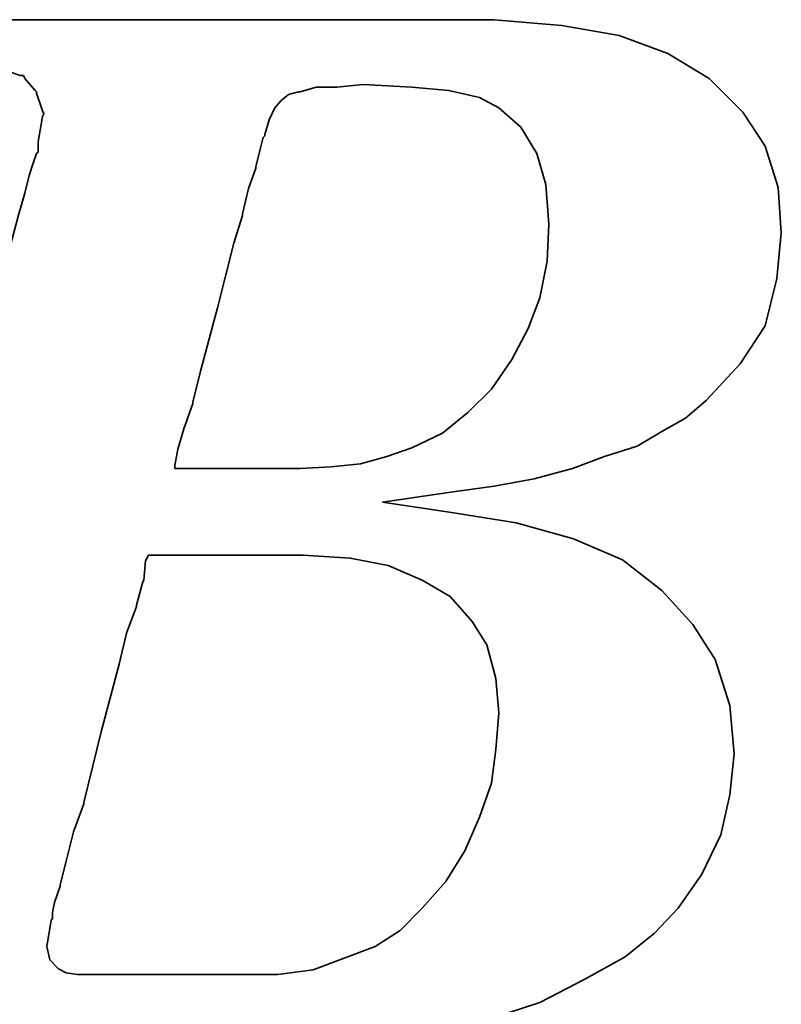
# Model space of a CAD drawing. Extents: x 21 to 593, y 36 to 130.
# Tile 41 of 54: x 142.83 to 144.18, y 79.7 to 81.43. Entities that reach past the tile are written whole.
import ezdxf

# ---------------------------------------------------------------- set-up
doc = ezdxf.new("R2010")
doc.units = 0
doc.header["$LTSCALE"] = 3
doc.header["$MEASUREMENT"] = 0
doc.layers.add('DIM', color=4, linetype='CONTINUOUS')
doc.layers.add('layer 1', color=7, linetype='CONTINUOUS')

# ---------------------------------------------------------------- blocks, each defined once
blk = doc.blocks.new('TBI MOTION logo(完整正式版)')
at = {"layer": 'layer 1', "color": 22, "lineweight": 35}
for points, knots in [([(-64.65375, -6.86375), (-64.65375, -6.86375), (-64.84375, -7.29625), (-64.84375, -7.29625), (-64.84375, -7.29625), (-64.84375, -7.29625), (-64.86875, -7.34375), (-64.86875, -7.34375), (-64.86875, -7.34375), (-64.86875, -7.34375), (-64.86875, -7.36875), (-64.86875, -7.36875), (-64.86875, -7.36875), (-64.86875, -7.36875), (-65.15375, -7.65375), (-65.15375, -7.65375), (-65.15375, -7.65375), (-65.15375, -7.65375), (-65.17875, -7.65375), (-65.17875, -7.65375), (-65.17875, -7.65375), (-65.17875, -7.65375), (-65.20375, -7.67875), (-65.20375, -7.67875), (-65.20375, -7.67875), (-65.20375, -7.67875), (-65.58875, -7.87125), (-65.58875, -7.87125), (-65.58875, -7.87125), (-65.58875, -7.87125), (-65.63375, -7.87125), (-65.63375, -7.87125), (-65.63375, -7.87125), (-65.63375, -7.87125), (-65.65875, -7.89375), (-65.65875, -7.89375), (-65.65875, -7.89375), (-65.65875, -7.89375), (-66.09375, -7.94375), (-66.09375, -7.94375), (-66.09375, -7.94375), (-66.09375, -7.94375), (-66.11375, -7.94375), (-66.11375, -7.94375), (-66.11375, -7.94375), (-66.11375, -7.94375), (-66.16375, -7.94375), (-66.16375, -7.94375), (-66.16375, -7.94375), (-66.16375, -7.94375), (-66.30875, -7.94375), (-66.30875, -7.94375), (-66.30875, -7.94375), (-66.30875, -7.94375), (-66.69375, -7.94375), (-66.69375, -7.94375), (-66.69375, -7.94375), (-66.69375, -7.94375), (-67.07375, -7.94375), (-67.07375, -7.94375), (-67.07375, -7.94375), (-67.07375, -7.94375), (-67.12375, -7.94375), (-67.12375, -7.94375), (-67.12375, -7.94375), (-67.12375, -7.94375), (-67.12375, -7.96625), (-67.12375, -7.96625), (-67.12375, -7.96625), (-67.12375, -7.96625), (-67.14875, -7.99125), (-67.14875, -7.99125), (-67.14875, -7.99125), (-67.14875, -7.99125), (-67.24375, -8.34875), (-67.24375, -8.34875), (-67.24375, -8.34875), (-67.24375, -8.34875), (-67.31375, -8.68625), (-67.31375, -8.68625), (-67.31375, -8.68625), (-67.31375, -8.68625), (-67.26875, -8.68625), (-67.26875, -8.68625), (-67.26875, -8.68625), (-67.26875, -8.68625), (-67.07375, -8.68625), (-67.07375, -8.68625), (-67.07375, -8.68625), (-67.07375, -8.68625), (-66.54875, -8.68625), (-66.54875, -8.68625), (-66.54875, -8.68625), (-66.54875, -8.68625), (-65.82625, -8.68625), (-65.82625, -8.68625), (-65.82625, -8.68625), (-65.82625, -8.68625), (-65.01375, -8.68625), (-65.01375, -8.68625), (-65.01375, -8.68625), (-65.01375, -8.68625), (-64.05375, -8.68625), (-64.05375, -8.68625), (-64.05375, -8.68625), (-64.05375, -8.68625), (-62.08375, -8.68625), (-62.08375, -8.68625), (-62.08375, -8.68625), (-62.08375, -8.68625), (-60.06875, -8.68625), (-60.06875, -8.68625), (-60.06875, -8.68625), (-60.06875, -8.68625), (-59.10875, -8.68625), (-59.10875, -8.68625), (-59.10875, -8.68625), (-59.10875, -8.68625), (-58.29375, -8.68625), (-58.29375, -8.68625), (-58.29375, -8.68625), (-58.29375, -8.68625), (-57.57375, -8.68625), (-57.57375, -8.68625), (-57.57375, -8.68625), (-57.57375, -8.68625), (-57.04875, -8.68625), (-57.04875, -8.68625), (-57.04875, -8.68625), (-57.04875, -8.68625), (-56.85375, -8.68625), (-56.85375, -8.68625), (-56.85375, -8.68625), (-56.85375, -8.68625), (-56.70875, -8.68625), (-56.70875, -8.68625), (-56.70875, -8.68625), (-56.70875, -8.68625), (-56.61375, -8.68625), (-56.61375, -8.68625), (-56.61375, -8.68625), (-56.61375, -8.68625), (-56.56875, -8.68625), (-56.56875, -8.68625), (-56.56875, -8.68625), (-56.56875, -8.68625), (-55.65375, -8.63875), (-55.65375, -8.63875), (-55.65375, -8.63875), (-55.65375, -8.63875), (-54.76875, -8.51875), (-54.76875, -8.51875), (-54.76875, -8.51875), (-54.76875, -8.51875), (-53.90375, -8.30375), (-53.90375, -8.30375), (-53.90375, -8.30375), (-53.90375, -8.30375), (-53.08875, -8.03875), (-53.08875, -8.03875), (-53.08875, -8.03875), (-53.08875, -8.03875), (-52.34375, -7.65375), (-52.34375, -7.65375), (-52.34375, -7.65375), (-52.34375, -7.65375), (-51.69875, -7.29625), (-51.69875, -7.29625), (-51.69875, -7.29625), (-51.69875, -7.29625), (-51.21875, -6.91125), (-51.21875, -6.91125), (-51.21875, -6.91125), (-51.21875, -6.91125), (-50.83375, -6.50375), (-50.83375, -6.50375), (-50.83375, -6.50375), (-50.83375, -6.50375), (-50.44875, -5.94875), (-50.44875, -5.94875), (-50.44875, -5.94875), (-50.44875, -5.94875), (-50.13875, -5.30375), (-50.13875, -5.30375), (-50.13875, -5.30375), (-50.13875, -5.30375), (-49.99375, -4.65375), (-49.99375, -4.65375), (-49.99375, -4.65375), (-49.99375, -4.65375), (-49.92375, -3.98375), (-49.92375, -3.98375), (-49.92375, -3.98375), (-49.92375, -3.98375), (-49.99375, -3.19374), (-49.99375, -3.19374), (-49.99375, -3.19374), (-49.99375, -3.19374), (-50.23374, -2.44874), (-50.23374, -2.44874), (-50.23374, -2.44874), (-50.23374, -2.44874), (-50.59375, -1.87374), (-50.59375, -1.87374), (-50.59375, -1.87374), (-50.59375, -1.87374), (-51.09875, -1.31874), (-51.09875, -1.31874), (-51.09875, -1.31874), (-51.09875, -1.31874), (-51.74375, -0.81875), (-51.74375, -0.81875), (-51.74375, -0.81875), (-51.74375, -0.81875), (-52.53875, -0.48125), (-52.53875, -0.48125), (-52.53875, -0.48125), (-52.53875, -0.48125), (-53.47375, -0.21875), (-53.47375, -0.21875), (-53.47375, -0.21875), (-53.47375, -0.21875), (-54.52875, -0.04874), (-54.52875, -0.04874), (-54.52875, -0.04874), (-54.52875, -0.04874), (-55.65375, 0.12125), (-55.65375, 0.12125), (-55.65375, 0.12125), (-55.65375, 0.12125), (-54.50375, 0.28624), (-54.50375, 0.28624), (-54.50375, 0.28624), (-54.50375, 0.28624), (-53.83375, 0.38124), (-53.83375, 0.38124), (-53.83375, 0.38124), (-53.83375, 0.38124), (-53.18375, 0.50125), (-53.18375, 0.50125), (-53.18375, 0.50125), (-53.18375, 0.50125), (-52.55875, 0.66874), (-52.55875, 0.66874), (-52.55875, 0.66874), (-52.55875, 0.66874), (-52.03375, 0.86124), (-52.03375, 0.86124), (-52.03375, 0.86124), (-52.03375, 0.86124), (-51.50374, 1.03124), (-51.50374, 1.03124), (-51.50374, 1.03124), (-51.50374, 1.03124), (-51.09875, 1.27125), (-51.09875, 1.27125), (-51.09875, 1.27125), (-51.09875, 1.27125), (-50.71375, 1.48624), (-50.71375, 1.48624), (-50.71375, 1.48624), (-50.71375, 1.48624), (-50.37625, 1.77625), (-50.37625, 1.77625), (-50.37625, 1.77625), (-50.37625, 1.77625), (-49.82375, 2.37625), (-49.82375, 2.37625), (-49.82375, 2.37625), (-49.82375, 2.37625), (-49.41875, 2.99625), (-49.41875, 2.99625), (-49.41875, 2.99625), (-49.41875, 2.99625), (-49.22375, 3.76625), (-49.22375, 3.76625), (-49.22375, 3.76625), (-49.22375, 3.76625), (-49.15375, 4.50874), (-49.15375, 4.50874), (-49.15375, 4.50874), (-49.15375, 4.50874), (-49.20375, 5.25125), (-49.20375, 5.25125), (-49.20375, 5.25125), (-49.20375, 5.25125), (-49.41875, 5.92625), (-49.41875, 5.92625), (-49.41875, 5.92625), (-49.41875, 5.92625), (-49.77875, 6.47625), (-49.77875, 6.47625), (-49.77875, 6.47625), (-49.77875, 6.47625), (-50.33125, 7.02624), (-50.33125, 7.02624), (-50.33125, 7.02624), (-50.33125, 7.02624), (-51.00125, 7.43625), (-51.00125, 7.43625), (-51.00125, 7.43625), (-51.00125, 7.43625), (-51.79375, 7.72625), (-51.79375, 7.72625), (-51.79375, 7.72625), (-51.79375, 7.72625), (-52.72875, 7.89124), (-52.72875, 7.89124), (-52.72875, 7.89124), (-52.72875, 7.89124), (-53.83375, 7.98625), (-53.83375, 7.98625), (-53.83375, 7.98625), (-53.83375, 7.98625), (-53.92875, 7.98625), (-53.92875, 7.98625), (-53.92875, 7.98625), (-53.92875, 7.98625), (-54.26375, 7.98625), (-54.26375, 7.98625), (-54.26375, 7.98625), (-54.26375, 7.98625), (-54.74375, 7.98625), (-54.74375, 7.98625), (-54.74375, 7.98625), (-54.74375, 7.98625), (-55.36875, 7.98625), (-55.36875, 7.98625), (-55.36875, 7.98625), (-55.36875, 7.98625), (-56.13375, 7.98625), (-56.13375, 7.98625), (-56.13375, 7.98625), (-56.13375, 7.98625), (-56.94875, 7.98625), (-56.94875, 7.98625), (-56.94875, 7.98625), (-56.94875, 7.98625), (-58.77625, 7.98625), (-58.77625, 7.98625), (-58.77625, 7.98625), (-58.77625, 7.98625), (-60.59875, 7.98625), (-60.59875, 7.98625), (-60.59875, 7.98625), (-60.59875, 7.98625), (-61.41375, 7.98625), (-61.41375, 7.98625), (-61.41375, 7.98625), (-61.41375, 7.98625), (-62.17875, 7.98625), (-62.17875, 7.98625), (-62.17875, 7.98625), (-62.17875, 7.98625), (-62.80375, 7.98625), (-62.80375, 7.98625), (-62.80375, 7.98625), (-62.80375, 7.98625), (-63.30625, 7.98625), (-63.30625, 7.98625), (-63.30625, 7.98625), (-63.30625, 7.98625), (-63.57375, 7.98625), (-63.57375, 7.98625), (-63.57375, 7.98625), (-63.57375, 7.98625), (-63.57375, 7.96375), (-63.57375, 7.96375), (-63.57375, 7.96375), (-63.57375, 7.96375), (-63.59875, 7.94125), (-63.59875, 7.94125), (-63.59875, 7.94125), (-63.59875, 7.94125), (-63.69375, 7.55625), (-63.69375, 7.55625), (-63.69375, 7.55625), (-63.69375, 7.55625), (-63.76375, 7.24624), (-63.76375, 7.24624), (-63.76375, 7.24624), (-63.76375, 7.24624), (-63.23875, 7.24624), (-63.23875, 7.24624), (-63.23875, 7.24624), (-63.23875, 7.24624), (-62.75875, 7.24624), (-62.75875, 7.24624), (-62.75875, 7.24624), (-62.75875, 7.24624), (-62.61125, 7.24624), (-62.61125, 7.24624), (-62.61125, 7.24624), (-62.61125, 7.24624), (-62.56625, 7.24624), (-62.56625, 7.24624), (-62.56625, 7.24624), (-62.56625, 7.24624), (-62.22875, 7.24624), (-62.22875, 7.24624), (-62.22875, 7.24624), (-62.22875, 7.24624), (-62.20375, 7.24624), (-62.20375, 7.24624), (-62.20375, 7.24624), (-62.20375, 7.24624), (-62.17875, 7.21875), (-62.17875, 7.21875), (-62.17875, 7.21875), (-62.17875, 7.21875), (-61.96375, 7.17125), (-61.96375, 7.17125), (-61.96375, 7.17125), (-61.96375, 7.17125), (-61.72375, 7.12624), (-61.72375, 7.12624), (-61.72375, 7.12624), (-61.72375, 7.12624), (-61.70375, 7.12624), (-61.70375, 7.12624), (-61.70375, 7.12624), (-61.70375, 7.12624), (-61.55875, 7.07624), (-61.55875, 7.07624), (-61.55875, 7.07624), (-61.55875, 7.07624), (-61.50875, 7.07624), (-61.50875, 7.07624), (-61.50875, 7.07624), (-61.50875, 7.07624), (-61.48375, 7.02624), (-61.48375, 7.02624), (-61.48375, 7.02624), (-61.48375, 7.02624), (-61.31875, 6.83375), (-61.31875, 6.83375), (-61.31875, 6.83375), (-61.31875, 6.83375), (-61.29375, 6.81125), (-61.29375, 6.81125), (-61.29375, 6.81125), (-61.29375, 6.81125), (-61.29375, 6.78625), (-61.29375, 6.78625), (-61.29375, 6.78625), (-61.29375, 6.78625), (-61.19875, 6.50124), (-61.19875, 6.50124), (-61.19875, 6.50124), (-61.19875, 6.50124), (-61.17375, 6.45124), (-61.17375, 6.45124), (-61.17375, 6.45124), (-61.17375, 6.45124), (-61.19875, 6.40625), (-61.19875, 6.40625), (-61.19875, 6.40625), (-61.19875, 6.40625), (-61.26875, 5.99624), (-61.26875, 5.99624), (-61.26875, 5.99624), (-61.26875, 5.99624), (-61.26875, 5.85125), (-61.26875, 5.85125), (-61.26875, 5.85125), (-61.26875, 5.85125), (-61.26875, 5.82625), (-61.26875, 5.82625), (-61.26875, 5.82625), (-61.26875, 5.82625), (-61.29375, 5.80625), (-61.29375, 5.80625), (-61.29375, 5.80625), (-61.29375, 5.80625), (-61.34125, 5.66125), (-61.34125, 5.66125), (-61.34125, 5.66125), (-61.34125, 5.66125), (-61.41375, 5.44625), (-61.41375, 5.44625), (-61.41375, 5.44625), (-61.41375, 5.44625), (-61.48375, 5.15625), (-61.48375, 5.15625), (-61.48375, 5.15625), (-61.48375, 5.15625), (-61.58375, 4.82124), (-61.58375, 4.82124), (-61.58375, 4.82124), (-61.58375, 4.82124), (-61.79875, 4.00375), (-61.79875, 4.00375), (-61.79875, 4.00375), (-61.79875, 4.00375), (-62.05875, 2.99625), (-62.05875, 2.99625), (-62.05875, 2.99625), (-62.05875, 2.99625), (-62.34875, 1.91625), (-62.34875, 1.91625), (-62.34875, 1.91625), (-62.34875, 1.91625), (-62.97375, -0.41124), (-62.97375, -0.41124), (-62.97375, -0.41124), (-62.97375, -0.41124), (-63.59875, -2.75875), (-63.59875, -2.75875), (-63.59875, -2.75875), (-63.59875, -2.75875), (-63.88375, -3.86374), (-63.88375, -3.86374), (-63.88375, -3.86374), (-63.88375, -3.86374), (-64.14875, -4.82374), (-64.14875, -4.82374), (-64.14875, -4.82374), (-64.14875, -4.82374), (-64.36375, -5.64125), (-64.36375, -5.64125), (-64.36375, -5.64125), (-64.36375, -5.64125), (-64.43625, -5.97625), (-64.43625, -5.97625), (-64.43625, -5.97625), (-64.43625, -5.97625), (-64.50875, -6.28625), (-64.50875, -6.28625), (-64.50875, -6.28625), (-64.50875, -6.28625), (-64.50875, -6.30875), (-64.50875, -6.30875), (-64.50875, -6.30875), (-64.50875, -6.30875), (-64.57875, -6.50375), (-64.57875, -6.50375), (-64.57875, -6.50375), (-64.57875, -6.50375), (-64.62875, -6.69625), (-64.62875, -6.69625), (-64.62875, -6.69625), (-64.62875, -6.69625), (-64.62875, -6.76875), (-64.62875, -6.76875), (-64.62875, -6.76875), (-64.62875, -6.76875), (-64.62875, -6.81375), (-64.62875, -6.81375), (-64.62875, -6.81375), (-64.62875, -6.81375), (-64.62875, -6.83875), (-64.62875, -6.83875), (-64.62875, -6.83875), (-64.62875, -6.83875), (-64.65375, -6.86375), (-64.65375, -6.86375)], [0, 0, 0, 0, 0.00719424, 0.00719424, 0.00719424, 0.00719424, 0.01438849, 0.01438849, 0.01438849, 0.01438849, 0.02158273, 0.02158273, 0.02158273, 0.02158273, 0.02877698, 0.02877698, 0.02877698, 0.02877698, 0.03597122, 0.03597122, 0.03597122, 0.03597122, 0.04316547, 0.04316547, 0.04316547, 0.04316547, 0.05035971, 0.05035971, 0.05035971, 0.05035971, 0.05755396, 0.05755396, 0.05755396, 0.05755396, 0.0647482, 0.0647482, 0.0647482, 0.0647482, 0.07194245, 0.07194245, 0.07194245, 0.07194245, 0.07913669, 0.07913669, 0.07913669, 0.07913669, 0.08633094, 0.08633094, 0.08633094, 0.08633094, 0.09352518, 0.09352518, 0.09352518, 0.09352518, 0.10071942, 0.10071942, 0.10071942, 0.10071942, 0.10791367, 0.10791367, 0.10791367, 0.10791367, 0.11510791, 0.11510791, 0.11510791, 0.11510791, 0.12230216, 0.12230216, 0.12230216, 0.12230216, 0.1294964, 0.1294964, 0.1294964, 0.1294964, 0.13669065, 0.13669065, 0.13669065, 0.13669065, 0.14388489, 0.14388489, 0.14388489, 0.14388489, 0.15107914, 0.15107914, 0.15107914, 0.15107914, 0.15827338, 0.15827338, 0.15827338, 0.15827338, 0.16546763, 0.16546763, 0.16546763, 0.16546763, 0.17266187, 0.17266187, 0.17266187, 0.17266187, 0.17985612, 0.17985612, 0.17985612, 0.17985612, 0.18705036, 0.18705036, 0.18705036, 0.18705036, 0.1942446, 0.1942446, 0.1942446, 0.1942446, 0.20143885, 0.20143885, 0.20143885, 0.20143885, 0.20863309, 0.20863309, 0.20863309, 0.20863309, 0.21582734, 0.21582734, 0.21582734, 0.21582734, 0.22302158, 0.22302158, 0.22302158, 0.22302158, 0.23021583, 0.23021583, 0.23021583, 0.23021583, 0.23741007, 0.23741007, 0.23741007, 0.23741007, 0.24460432, 0.24460432, 0.24460432, 0.24460432, 0.25179856, 0.25179856, 0.25179856, 0.25179856, 0.25899281, 0.25899281, 0.25899281, 0.25899281, 0.26618705, 0.26618705, 0.26618705, 0.26618705, 0.27338129, 0.27338129, 0.27338129, 0.27338129, 0.28057554, 0.28057554, 0.28057554, 0.28057554, 0.28776978, 0.28776978, 0.28776978, 0.28776978, 0.29496403, 0.29496403, 0.29496403, 0.29496403, 0.30215827, 0.30215827, 0.30215827, 0.30215827, 0.30935252, 0.30935252, 0.30935252, 0.30935252, 0.31654676, 0.31654676, 0.31654676, 0.31654676, 0.32374101, 0.32374101, 0.32374101, 0.32374101, 0.33093525, 0.33093525, 0.33093525, 0.33093525, 0.3381295, 0.3381295, 0.3381295, 0.3381295, 0.34532374, 0.34532374, 0.34532374, 0.34532374, 0.35251799, 0.35251799, 0.35251799, 0.35251799, 0.35971223, 0.35971223, 0.35971223, 0.35971223, 0.36690647, 0.36690647, 0.36690647, 0.36690647, 0.37410072, 0.37410072, 0.37410072, 0.37410072, 0.38129496, 0.38129496, 0.38129496, 0.38129496, 0.38848921, 0.38848921, 0.38848921, 0.38848921, 0.39568345, 0.39568345, 0.39568345, 0.39568345, 0.4028777, 0.4028777, 0.4028777, 0.4028777, 0.41007194, 0.41007194, 0.41007194, 0.41007194, 0.41726619, 0.41726619, 0.41726619, 0.41726619, 0.42446043, 0.42446043, 0.42446043, 0.42446043, 0.43165468, 0.43165468, 0.43165468, 0.43165468, 0.43884892, 0.43884892, 0.43884892, 0.43884892, 0.44604317, 0.44604317, 0.44604317, 0.44604317, 0.45323741, 0.45323741, 0.45323741, 0.45323741, 0.46043165, 0.46043165, 0.46043165, 0.46043165, 0.4676259, 0.4676259, 0.4676259, 0.4676259, 0.47482014, 0.47482014, 0.47482014, 0.47482014, 0.48201439, 0.48201439, 0.48201439, 0.48201439, 0.48920863, 0.48920863, 0.48920863, 0.48920863, 0.49640288, 0.49640288, 0.49640288, 0.49640288, 0.50359712, 0.50359712, 0.50359712, 0.50359712, 0.51079137, 0.51079137, 0.51079137, 0.51079137, 0.51798561, 0.51798561, 0.51798561, 0.51798561, 0.52517986, 0.52517986, 0.52517986, 0.52517986, 0.5323741, 0.5323741, 0.5323741, 0.5323741, 0.53956835, 0.53956835, 0.53956835, 0.53956835, 0.54676259, 0.54676259, 0.54676259, 0.54676259, 0.55395683, 0.55395683, 0.55395683, 0.55395683, 0.56115108, 0.56115108, 0.56115108, 0.56115108, 0.56834532, 0.56834532, 0.56834532, 0.56834532, 0.57553957, 0.57553957, 0.57553957, 0.57553957, 0.58273381, 0.58273381, 0.58273381, 0.58273381, 0.58992806, 0.58992806, 0.58992806, 0.58992806, 0.5971223, 0.5971223, 0.5971223, 0.5971223, 0.60431655, 0.60431655, 0.60431655, 0.60431655, 0.61151079, 0.61151079, 0.61151079, 0.61151079, 0.61870504, 0.61870504, 0.61870504, 0.61870504, 0.62589928, 0.62589928, 0.62589928, 0.62589928, 0.63309353, 0.63309353, 0.63309353, 0.63309353, 0.64028777, 0.64028777, 0.64028777, 0.64028777, 0.64748201, 0.64748201, 0.64748201, 0.64748201, 0.65467626, 0.65467626, 0.65467626, 0.65467626, 0.6618705, 0.6618705, 0.6618705, 0.6618705, 0.66906475, 0.66906475, 0.66906475, 0.66906475, 0.67625899, 0.67625899, 0.67625899, 0.67625899, 0.68345324, 0.68345324, 0.68345324, 0.68345324, 0.69064748, 0.69064748, 0.69064748, 0.69064748, 0.69784173, 0.69784173, 0.69784173, 0.69784173, 0.70503597, 0.70503597, 0.70503597, 0.70503597, 0.71223022, 0.71223022, 0.71223022, 0.71223022, 0.71942446, 0.71942446, 0.71942446, 0.71942446, 0.72661871, 0.72661871, 0.72661871, 0.72661871, 0.73381295, 0.73381295, 0.73381295, 0.73381295, 0.74100719, 0.74100719, 0.74100719, 0.74100719, 0.74820144, 0.74820144, 0.74820144, 0.74820144, 0.75539568, 0.75539568, 0.75539568, 0.75539568, 0.76258993, 0.76258993, 0.76258993, 0.76258993, 0.76978417, 0.76978417, 0.76978417, 0.76978417, 0.77697842, 0.77697842, 0.77697842, 0.77697842, 0.78417266, 0.78417266, 0.78417266, 0.78417266, 0.79136691, 0.79136691, 0.79136691, 0.79136691, 0.79856115, 0.79856115, 0.79856115, 0.79856115, 0.8057554, 0.8057554, 0.8057554, 0.8057554, 0.81294964, 0.81294964, 0.81294964, 0.81294964, 0.82014388, 0.82014388, 0.82014388, 0.82014388, 0.82733813, 0.82733813, 0.82733813, 0.82733813, 0.83453237, 0.83453237, 0.83453237, 0.83453237, 0.84172662, 0.84172662, 0.84172662, 0.84172662, 0.84892086, 0.84892086, 0.84892086, 0.84892086, 0.85611511, 0.85611511, 0.85611511, 0.85611511, 0.86330935, 0.86330935, 0.86330935, 0.86330935, 0.8705036, 0.8705036, 0.8705036, 0.8705036, 0.87769784, 0.87769784, 0.87769784, 0.87769784, 0.88489209, 0.88489209, 0.88489209, 0.88489209, 0.89208633, 0.89208633, 0.89208633, 0.89208633, 0.89928058, 0.89928058, 0.89928058, 0.89928058, 0.90647482, 0.90647482, 0.90647482, 0.90647482, 0.91366906, 0.91366906, 0.91366906, 0.91366906, 0.92086331, 0.92086331, 0.92086331, 0.92086331, 0.92805755, 0.92805755, 0.92805755, 0.92805755, 0.9352518, 0.9352518, 0.9352518, 0.9352518, 0.94244604, 0.94244604, 0.94244604, 0.94244604, 0.94964029, 0.94964029, 0.94964029, 0.94964029, 0.95683453, 0.95683453, 0.95683453, 0.95683453, 0.96402878, 0.96402878, 0.96402878, 0.96402878, 0.97122302, 0.97122302, 0.97122302, 0.97122302, 0.97841727, 0.97841727, 0.97841727, 0.97841727, 0.98561151, 0.98561151, 0.98561151, 0.98561151, 0.99280576, 0.99280576, 0.99280576, 0.99280576, 1, 1, 1, 1]), ([(-57.50375, 6.35625), (-57.50375, 6.35625), (-57.57375, 6.11625), (-57.57375, 6.11625), (-57.57375, 6.11625), (-57.57375, 6.11625), (-57.57375, 6.09125), (-57.57375, 6.09125), (-57.57375, 6.09125), (-57.57375, 6.09125), (-57.59875, 6.06625), (-57.59875, 6.06625), (-57.59875, 6.06625), (-57.59875, 6.06625), (-57.64875, 5.87625), (-57.64875, 5.87625), (-57.64875, 5.87625), (-57.64875, 5.87625), (-57.71875, 5.58875), (-57.71875, 5.58875), (-57.71875, 5.58875), (-57.71875, 5.58875), (-57.71875, 5.56625), (-57.71875, 5.56625), (-57.71875, 5.56625), (-57.71875, 5.56625), (-57.83875, 5.23125), (-57.83875, 5.23125), (-57.83875, 5.23125), (-57.83875, 5.23125), (-57.93625, 4.82124), (-57.93625, 4.82124), (-57.93625, 4.82124), (-57.93625, 4.82124), (-57.93625, 4.79624), (-57.93625, 4.79624), (-57.93625, 4.79624), (-57.93625, 4.79624), (-58.07875, 4.34125), (-58.07875, 4.34125), (-58.07875, 4.34125), (-58.07875, 4.34125), (-58.34375, 3.28625), (-58.34375, 3.28625), (-58.34375, 3.28625), (-58.34375, 3.28625), (-58.62875, 2.23124), (-58.62875, 2.23124), (-58.62875, 2.23124), (-58.62875, 2.23124), (-58.74875, 1.75125), (-58.74875, 1.75125), (-58.74875, 1.75125), (-58.74875, 1.75125), (-58.74875, 1.72625), (-58.74875, 1.72625), (-58.74875, 1.72625), (-58.74875, 1.72625), (-58.89375, 1.31625), (-58.89375, 1.31625), (-58.89375, 1.31625), (-58.89375, 1.31625), (-58.98875, 0.98124), (-58.98875, 0.98124), (-58.98875, 0.98124), (-58.98875, 0.98124), (-59.03875, 0.71625), (-59.03875, 0.71625), (-59.03875, 0.71625), (-59.03875, 0.71625), (-59.03875, 0.66874), (-59.03875, 0.66874), (-59.03875, 0.66874), (-59.03875, 0.66874), (-58.91875, 0.66874), (-58.91875, 0.66874), (-58.91875, 0.66874), (-58.91875, 0.66874), (-58.53375, 0.66874), (-58.53375, 0.66874), (-58.53375, 0.66874), (-58.53375, 0.66874), (-58.10375, 0.66874), (-58.10375, 0.66874), (-58.10375, 0.66874), (-58.10375, 0.66874), (-57.66875, 0.66874), (-57.66875, 0.66874), (-57.66875, 0.66874), (-57.66875, 0.66874), (-57.33375, 0.66874), (-57.33375, 0.66874), (-57.33375, 0.66874), (-57.33375, 0.66874), (-57.09375, 0.66874), (-57.09375, 0.66874), (-57.09375, 0.66874), (-57.09375, 0.66874), (-56.99875, 0.66874), (-56.99875, 0.66874), (-56.99875, 0.66874), (-56.99875, 0.66874), (-56.49375, 0.69374), (-56.49375, 0.69374), (-56.49375, 0.69374), (-56.49375, 0.69374), (-56.01375, 0.74374), (-56.01375, 0.74374), (-56.01375, 0.74374), (-56.01375, 0.74374), (-55.58375, 0.86124), (-55.58375, 0.86124), (-55.58375, 0.86124), (-55.58375, 0.86124), (-55.17375, 1.00624), (-55.17375, 1.00624), (-55.17375, 1.00624), (-55.17375, 1.00624), (-54.67375, 1.24625), (-54.67375, 1.24625), (-54.67375, 1.24625), (-54.67375, 1.24625), (-54.26375, 1.58124), (-54.26375, 1.58124), (-54.26375, 1.58124), (-54.26375, 1.58124), (-53.87875, 1.96374), (-53.87875, 1.96374), (-53.87875, 1.96374), (-53.87875, 1.96374), (-53.54375, 2.44625), (-53.54375, 2.44625), (-53.54375, 2.44625), (-53.54375, 2.44625), (-53.27875, 2.95125), (-53.27875, 2.95125), (-53.27875, 2.95125), (-53.27875, 2.95125), (-53.08875, 3.45124), (-53.08875, 3.45124), (-53.08875, 3.45124), (-53.08875, 3.45124), (-52.96875, 4.05124), (-52.96875, 4.05124), (-52.96875, 4.05124), (-52.96875, 4.05124), (-52.94375, 4.65125), (-52.94375, 4.65125), (-52.94375, 4.65125), (-52.94375, 4.65125), (-52.99375, 5.30125), (-52.99375, 5.30125), (-52.99375, 5.30125), (-52.99375, 5.30125), (-53.13875, 5.80625), (-53.13875, 5.80625), (-53.13875, 5.80625), (-53.13875, 5.80625), (-53.39875, 6.23625), (-53.39875, 6.23625), (-53.39875, 6.23625), (-53.39875, 6.23625), (-53.75875, 6.54875), (-53.75875, 6.54875), (-53.75875, 6.54875), (-53.75875, 6.54875), (-54.07375, 6.71625), (-54.07375, 6.71625), (-54.07375, 6.71625), (-54.07375, 6.71625), (-54.57375, 6.83375), (-54.57375, 6.83375), (-54.57375, 6.83375), (-54.57375, 6.83375), (-55.17375, 6.88625), (-55.17375, 6.88625), (-55.17375, 6.88625), (-55.17375, 6.88625), (-55.96875, 6.93125), (-55.96875, 6.93125), (-55.96875, 6.93125), (-55.96875, 6.93125), (-56.39875, 6.88625), (-56.39875, 6.88625), (-56.39875, 6.88625), (-56.39875, 6.88625), (-56.42125, 6.88625), (-56.42125, 6.88625), (-56.42125, 6.88625), (-56.42125, 6.88625), (-56.73375, 6.88625), (-56.73375, 6.88625), (-56.73375, 6.88625), (-56.73375, 6.88625), (-56.99875, 6.81125), (-56.99875, 6.81125), (-56.99875, 6.81125), (-56.99875, 6.81125), (-57.02375, 6.81125), (-57.02375, 6.81125), (-57.02375, 6.81125), (-57.02375, 6.81125), (-57.18875, 6.76625), (-57.18875, 6.76625), (-57.18875, 6.76625), (-57.18875, 6.76625), (-57.30875, 6.66625), (-57.30875, 6.66625), (-57.30875, 6.66625), (-57.30875, 6.66625), (-57.40875, 6.54875), (-57.40875, 6.54875), (-57.40875, 6.54875), (-57.40875, 6.54875), (-57.50375, 6.35625), (-57.50375, 6.35625)], [0, 0, 0, 0, 0.01851852, 0.01851852, 0.01851852, 0.01851852, 0.03703704, 0.03703704, 0.03703704, 0.03703704, 0.05555556, 0.05555556, 0.05555556, 0.05555556, 0.07407407, 0.07407407, 0.07407407, 0.07407407, 0.09259259, 0.09259259, 0.09259259, 0.09259259, 0.11111111, 0.11111111, 0.11111111, 0.11111111, 0.12962963, 0.12962963, 0.12962963, 0.12962963, 0.14814815, 0.14814815, 0.14814815, 0.14814815, 0.16666667, 0.16666667, 0.16666667, 0.16666667, 0.18518519, 0.18518519, 0.18518519, 0.18518519, 0.2037037, 0.2037037, 0.2037037, 0.2037037, 0.22222222, 0.22222222, 0.22222222, 0.22222222, 0.24074074, 0.24074074, 0.24074074, 0.24074074, 0.25925926, 0.25925926, 0.25925926, 0.25925926, 0.27777778, 0.27777778, 0.27777778, 0.27777778, 0.2962963, 0.2962963, 0.2962963, 0.2962963, 0.31481481, 0.31481481, 0.31481481, 0.31481481, 0.33333333, 0.33333333, 0.33333333, 0.33333333, 0.35185185, 0.35185185, 0.35185185, 0.35185185, 0.37037037, 0.37037037, 0.37037037, 0.37037037, 0.38888889, 0.38888889, 0.38888889, 0.38888889, 0.40740741, 0.40740741, 0.40740741, 0.40740741, 0.42592593, 0.42592593, 0.42592593, 0.42592593, 0.44444444, 0.44444444, 0.44444444, 0.44444444, 0.46296296, 0.46296296, 0.46296296, 0.46296296, 0.48148148, 0.48148148, 0.48148148, 0.48148148, 0.5, 0.5, 0.5, 0.5, 0.51851852, 0.51851852, 0.51851852, 0.51851852, 0.53703704, 0.53703704, 0.53703704, 0.53703704, 0.55555556, 0.55555556, 0.55555556, 0.55555556, 0.57407407, 0.57407407, 0.57407407, 0.57407407, 0.59259259, 0.59259259, 0.59259259, 0.59259259, 0.61111111, 0.61111111, 0.61111111, 0.61111111, 0.62962963, 0.62962963, 0.62962963, 0.62962963, 0.64814815, 0.64814815, 0.64814815, 0.64814815, 0.66666667, 0.66666667, 0.66666667, 0.66666667, 0.68518519, 0.68518519, 0.68518519, 0.68518519, 0.7037037, 0.7037037, 0.7037037, 0.7037037, 0.72222222, 0.72222222, 0.72222222, 0.72222222, 0.74074074, 0.74074074, 0.74074074, 0.74074074, 0.75925926, 0.75925926, 0.75925926, 0.75925926, 0.77777778, 0.77777778, 0.77777778, 0.77777778, 0.7962963, 0.7962963, 0.7962963, 0.7962963, 0.81481481, 0.81481481, 0.81481481, 0.81481481, 0.83333333, 0.83333333, 0.83333333, 0.83333333, 0.85185185, 0.85185185, 0.85185185, 0.85185185, 0.87037037, 0.87037037, 0.87037037, 0.87037037, 0.88888889, 0.88888889, 0.88888889, 0.88888889, 0.90740741, 0.90740741, 0.90740741, 0.90740741, 0.92592593, 0.92592593, 0.92592593, 0.92592593, 0.94444444, 0.94444444, 0.94444444, 0.94444444, 0.96296296, 0.96296296, 0.96296296, 0.96296296, 0.98148148, 0.98148148, 0.98148148, 0.98148148, 1, 1, 1, 1]), ([(-61.03125, -6.57375), (-61.03125, -6.57375), (-61.03125, -6.67125), (-61.03125, -6.67125), (-61.03125, -6.67125), (-61.03125, -6.67125), (-61.05375, -6.69625), (-61.05375, -6.69625), (-61.05375, -6.69625), (-61.05375, -6.69625), (-61.12375, -7.12875), (-61.12375, -7.12875), (-61.12375, -7.12875), (-61.12375, -7.12875), (-61.07875, -7.34375), (-61.07875, -7.34375), (-61.07875, -7.34375), (-61.07875, -7.34375), (-60.93375, -7.48875), (-60.93375, -7.48875), (-60.93375, -7.48875), (-60.93375, -7.48875), (-60.81375, -7.55625), (-60.81375, -7.55625), (-60.81375, -7.55625), (-60.81375, -7.55625), (-60.62375, -7.58375), (-60.62375, -7.58375), (-60.62375, -7.58375), (-60.62375, -7.58375), (-60.30875, -7.58375), (-60.30875, -7.58375), (-60.30875, -7.58375), (-60.30875, -7.58375), (-59.97375, -7.58375), (-59.97375, -7.58375), (-59.97375, -7.58375), (-59.97375, -7.58375), (-59.87875, -7.58375), (-59.87875, -7.58375), (-59.87875, -7.58375), (-59.87875, -7.58375), (-59.63625, -7.58375), (-59.63625, -7.58375), (-59.63625, -7.58375), (-59.63625, -7.58375), (-58.96875, -7.58375), (-58.96875, -7.58375), (-58.96875, -7.58375), (-58.96875, -7.58375), (-58.29375, -7.58375), (-58.29375, -7.58375), (-58.29375, -7.58375), (-58.29375, -7.58375), (-58.05375, -7.58375), (-58.05375, -7.58375), (-58.05375, -7.58375), (-58.05375, -7.58375), (-57.98375, -7.58375), (-57.98375, -7.58375), (-57.98375, -7.58375), (-57.98375, -7.58375), (-57.35875, -7.58375), (-57.35875, -7.58375), (-57.35875, -7.58375), (-57.35875, -7.58375), (-56.78375, -7.50875), (-56.78375, -7.50875), (-56.78375, -7.50875), (-56.78375, -7.50875), (-56.27875, -7.31875), (-56.27875, -7.31875), (-56.27875, -7.31875), (-56.27875, -7.31875), (-55.77375, -7.12875), (-55.77375, -7.12875), (-55.77375, -7.12875), (-55.77375, -7.12875), (-55.36875, -6.86375), (-55.36875, -6.86375), (-55.36875, -6.86375), (-55.36875, -6.86375), (-55.00875, -6.50375), (-55.00875, -6.50375), (-55.00875, -6.50375), (-55.00875, -6.50375), (-54.62375, -6.06875), (-54.62375, -6.06875), (-54.62375, -6.06875), (-54.62375, -6.06875), (-54.31375, -5.56875), (-54.31375, -5.56875), (-54.31375, -5.56875), (-54.31375, -5.56875), (-54.07375, -5.01625), (-54.07375, -5.01625), (-54.07375, -5.01625), (-54.07375, -5.01625), (-53.87875, -4.46374), (-53.87875, -4.46374), (-53.87875, -4.46374), (-53.87875, -4.46374), (-53.80875, -3.91375), (-53.80875, -3.91375), (-53.80875, -3.91375), (-53.80875, -3.91375), (-53.75875, -3.31375), (-53.75875, -3.31375), (-53.75875, -3.31375), (-53.75875, -3.31375), (-53.80875, -2.75875), (-53.80875, -2.75875), (-53.80875, -2.75875), (-53.80875, -2.75875), (-53.95375, -2.20875), (-53.95375, -2.20875), (-53.95375, -2.20875), (-53.95375, -2.20875), (-54.19375, -1.82625), (-54.19375, -1.82625), (-54.19375, -1.82625), (-54.19375, -1.82625), (-54.55375, -1.41875), (-54.55375, -1.41875), (-54.55375, -1.41875), (-54.55375, -1.41875), (-55.00875, -1.15125), (-55.00875, -1.15125), (-55.00875, -1.15125), (-55.00875, -1.15125), (-55.56125, -0.91375), (-55.56125, -0.91375), (-55.56125, -0.91375), (-55.56125, -0.91375), (-56.18125, -0.79375), (-56.18125, -0.79375), (-56.18125, -0.79375), (-56.18125, -0.79375), (-56.94875, -0.74374), (-56.94875, -0.74374), (-56.94875, -0.74374), (-56.94875, -0.74374), (-56.99875, -0.74374), (-56.99875, -0.74374), (-56.99875, -0.74374), (-56.99875, -0.74374), (-57.09375, -0.74374), (-57.09375, -0.74374), (-57.09375, -0.74374), (-57.09375, -0.74374), (-57.38375, -0.74374), (-57.38375, -0.74374), (-57.38375, -0.74374), (-57.38375, -0.74374), (-57.76875, -0.74374), (-57.76875, -0.74374), (-57.76875, -0.74374), (-57.76875, -0.74374), (-58.24625, -0.74374), (-58.24625, -0.74374), (-58.24625, -0.74374), (-58.24625, -0.74374), (-58.72875, -0.74374), (-58.72875, -0.74374), (-58.72875, -0.74374), (-58.72875, -0.74374), (-59.20875, -0.74374), (-59.20875, -0.74374), (-59.20875, -0.74374), (-59.20875, -0.74374), (-59.46875, -0.74374), (-59.46875, -0.74374), (-59.46875, -0.74374), (-59.46875, -0.74374), (-59.51625, -0.83875), (-59.51625, -0.83875), (-59.51625, -0.83875), (-59.51625, -0.83875), (-59.54375, -1.15125), (-59.54375, -1.15125), (-59.54375, -1.15125), (-59.54375, -1.15125), (-59.56375, -1.17874), (-59.56375, -1.17874), (-59.56375, -1.17874), (-59.56375, -1.17874), (-59.66375, -1.55875), (-59.66375, -1.55875), (-59.66375, -1.55875), (-59.66375, -1.55875), (-59.66375, -1.58375), (-59.66375, -1.58375), (-59.66375, -1.58375), (-59.66375, -1.58375), (-59.82875, -2.01874), (-59.82875, -2.01874), (-59.82875, -2.01874), (-59.82875, -2.01874), (-59.94875, -2.52125), (-59.94875, -2.52125), (-59.94875, -2.52125), (-59.94875, -2.52125), (-60.23875, -3.62375), (-60.23875, -3.62375), (-60.23875, -3.62375), (-60.23875, -3.62375), (-60.52375, -4.77624), (-60.52375, -4.77624), (-60.52375, -4.77624), (-60.52375, -4.77624), (-60.52375, -4.79874), (-60.52375, -4.79874), (-60.52375, -4.79874), (-60.52375, -4.79874), (-60.69125, -5.25375), (-60.69125, -5.25375), (-60.69125, -5.25375), (-60.69125, -5.25375), (-60.81375, -5.73625), (-60.81375, -5.73625), (-60.81375, -5.73625), (-60.81375, -5.73625), (-60.90875, -6.11875), (-60.90875, -6.11875), (-60.90875, -6.11875), (-60.90875, -6.11875), (-60.90875, -6.14375), (-60.90875, -6.14375), (-60.90875, -6.14375), (-60.90875, -6.14375), (-61.00375, -6.40875), (-61.00375, -6.40875), (-61.00375, -6.40875), (-61.00375, -6.40875), (-61.03125, -6.57375), (-61.03125, -6.57375)], [0, 0, 0, 0, 0.01694915, 0.01694915, 0.01694915, 0.01694915, 0.03389831, 0.03389831, 0.03389831, 0.03389831, 0.05084746, 0.05084746, 0.05084746, 0.05084746, 0.06779661, 0.06779661, 0.06779661, 0.06779661, 0.08474576, 0.08474576, 0.08474576, 0.08474576, 0.10169492, 0.10169492, 0.10169492, 0.10169492, 0.11864407, 0.11864407, 0.11864407, 0.11864407, 0.13559322, 0.13559322, 0.13559322, 0.13559322, 0.15254237, 0.15254237, 0.15254237, 0.15254237, 0.16949153, 0.16949153, 0.16949153, 0.16949153, 0.18644068, 0.18644068, 0.18644068, 0.18644068, 0.20338983, 0.20338983, 0.20338983, 0.20338983, 0.22033898, 0.22033898, 0.22033898, 0.22033898, 0.23728814, 0.23728814, 0.23728814, 0.23728814, 0.25423729, 0.25423729, 0.25423729, 0.25423729, 0.27118644, 0.27118644, 0.27118644, 0.27118644, 0.28813559, 0.28813559, 0.28813559, 0.28813559, 0.30508475, 0.30508475, 0.30508475, 0.30508475, 0.3220339, 0.3220339, 0.3220339, 0.3220339, 0.33898305, 0.33898305, 0.33898305, 0.33898305, 0.3559322, 0.3559322, 0.3559322, 0.3559322, 0.37288136, 0.37288136, 0.37288136, 0.37288136, 0.38983051, 0.38983051, 0.38983051, 0.38983051, 0.40677966, 0.40677966, 0.40677966, 0.40677966, 0.42372881, 0.42372881, 0.42372881, 0.42372881, 0.44067797, 0.44067797, 0.44067797, 0.44067797, 0.45762712, 0.45762712, 0.45762712, 0.45762712, 0.47457627, 0.47457627, 0.47457627, 0.47457627, 0.49152542, 0.49152542, 0.49152542, 0.49152542, 0.50847458, 0.50847458, 0.50847458, 0.50847458, 0.52542373, 0.52542373, 0.52542373, 0.52542373, 0.54237288, 0.54237288, 0.54237288, 0.54237288, 0.55932203, 0.55932203, 0.55932203, 0.55932203, 0.57627119, 0.57627119, 0.57627119, 0.57627119, 0.59322034, 0.59322034, 0.59322034, 0.59322034, 0.61016949, 0.61016949, 0.61016949, 0.61016949, 0.62711864, 0.62711864, 0.62711864, 0.62711864, 0.6440678, 0.6440678, 0.6440678, 0.6440678, 0.66101695, 0.66101695, 0.66101695, 0.66101695, 0.6779661, 0.6779661, 0.6779661, 0.6779661, 0.69491525, 0.69491525, 0.69491525, 0.69491525, 0.71186441, 0.71186441, 0.71186441, 0.71186441, 0.72881356, 0.72881356, 0.72881356, 0.72881356, 0.74576271, 0.74576271, 0.74576271, 0.74576271, 0.76271186, 0.76271186, 0.76271186, 0.76271186, 0.77966102, 0.77966102, 0.77966102, 0.77966102, 0.79661017, 0.79661017, 0.79661017, 0.79661017, 0.81355932, 0.81355932, 0.81355932, 0.81355932, 0.83050847, 0.83050847, 0.83050847, 0.83050847, 0.84745763, 0.84745763, 0.84745763, 0.84745763, 0.86440678, 0.86440678, 0.86440678, 0.86440678, 0.88135593, 0.88135593, 0.88135593, 0.88135593, 0.89830508, 0.89830508, 0.89830508, 0.89830508, 0.91525424, 0.91525424, 0.91525424, 0.91525424, 0.93220339, 0.93220339, 0.93220339, 0.93220339, 0.94915254, 0.94915254, 0.94915254, 0.94915254, 0.96610169, 0.96610169, 0.96610169, 0.96610169, 0.98305085, 0.98305085, 0.98305085, 0.98305085, 1, 1, 1, 1])]:
    blk.add_open_spline(points, degree=3, knots=knots, dxfattribs=at)

msp = doc.modelspace()

# ---------------------------------------------------------------- block references
at = {"layer": 'DIM', "xscale": 0.1080000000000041, "yscale": 0.1080000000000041, "zscale": 0.108}
msp.add_blockref('TBI MOTION logo(完整正式版)', (149.4838, 80.572), dxfattribs=at)

doc.saveas('drawing.dxf')
